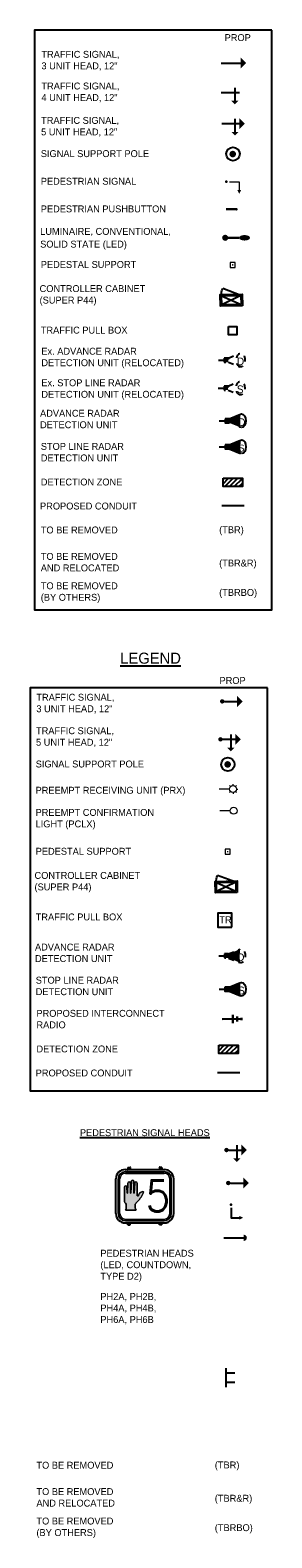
# Model space of a CAD drawing. Header units: feet. Extents: x -492 to 168807, y -198 to 321400.
# Tile 2 of 28: x 57.86 to 62.24, y -166.61 to -139.33. Entities that reach past the tile are written whole.
import ezdxf
from ezdxf.enums import TextEntityAlignment as Align

# ---------------------------------------------------------------- set-up
doc = ezdxf.new("R2010")
doc.units = ezdxf.units.FT
doc.header["$MEASUREMENT"] = 0
doc.linetypes.add('conduitpr', pattern=[0])
doc.linetypes.add('OhDOT_USTN2', pattern=[0.11, 0.069, -0.041])
for name, color, linetype in [('SG_P_Detection', 24, 'Continuous'), ('SG_P_Heads', 2, 'Continuous'), ('SG_P_Interconnect_Cable', 7, 'interconnectpr'), ('SG_P_Poles', 4, 'Continuous'), ('SG_P_PullBox', 1, 'Continuous'), ('SG_X_Detection', 24, 'OhDOT_USTN2'), ('SH_Data', 7, 'Continuous'), ('ST_Details', 4, 'Continuous'), ('T-RADAR', 1, 'Continuous'), ('TEXT-DED', 10, 'Continuous')]:
    doc.layers.add(name, color=color, linetype=linetype)
doc.layers.add('SG_P_Heads (Construction)', color=2, linetype='Continuous', lineweight=13)
doc.styles.add('Font 70-Title', font='STANDARD.shx', dxfattribs={"height": 0.2})
doc.styles.add('Slanted', font='font31.shx', dxfattribs={"height": 0.14})
doc.styles.add('Slanted-Normal', font='font31.shx', dxfattribs={"height": 0.14})
doc.styles.add('Slanted-Normal LS 0.50', font='ISO_FONTRIGHT.shx', dxfattribs={"height": 0.14})
doc.styles.get("Standard").update_dxf_attribs({"font": 'font31.shx'})
doc.linetypes.add('interconnectpr', pattern='A,1.95,-0.05,["TR",Slanted,S=1,R=0,X=0,Y=-0.06],-0.25,1.95', length=4.2)

# ---------------------------------------------------------------- blocks, each defined once
blk = doc.blocks.new('SPEDP')
at = {"layer": 'SG_P_Poles', "linetype": 'Continuous', "lineweight": 0}
h = blk.add_hatch(color=7, dxfattribs=at)
edge = h.paths.add_edge_path()
edge.add_arc((0, 0), 0.015, 0, 360)
at = {"layer": 'SG_P_Poles', "color": 7, "linetype": 'Continuous', "lineweight": 13, "flags": 128}
blk.add_lwpolyline([(-0.045, -0.045), (0.045, -0.045), (0.045, 0.045), (-0.045, 0.045), (-0.045, -0.045)], close=True, dxfattribs=at)
blk = doc.blocks.new('HAND')
at = {"color": 4, "linetype": 'Continuous', "lineweight": 0, "flags": 128}
blk.add_lwpolyline([(0.0327, -0.0008), (-0.0313, -0.0008), (-0.0313, -0.0008, 0.132671), (-0.0271, 0.0154), (-0.0271, 0.0154), (-0.0271, 0.0308), (-0.0271, 0.0308, 0.167102), (-0.032, 0.0432), (-0.032, 0.0432, -0.191036), (-0.0387, 0.0626), (-0.0387, 0.0626), (-0.0372, 0.143), (-0.0372, 0.143, -1), (-0.0227, 0.143), (-0.0227, 0.143), (-0.0215, 0.105), (-0.0215, 0.105, 1.105459), (-0.0196, 0.1047), (-0.0197, 0.1045), (-0.0167, 0.1665), (-0.0167, 0.1665, -1), (-0.0022, 0.1665), (-0.0022, 0.1665), (-0.0014, 0.105), (-0.0014, 0.105, 1.105459), (0.0005, 0.1047), (0.0004, 0.1045), (0.004, 0.1776), (0.004, 0.1776, -1), (0.0186, 0.1776), (0.0186, 0.1776), (0.0199, 0.105), (0.0199, 0.105, 1.105459), (0.0218, 0.1047), (0.0218, 0.1045), (0.0247, 0.1659), (0.0247, 0.1659, -1), (0.0392, 0.1659), (0.0392, 0.1659), (0.0402, 0.0888), (0.0402, 0.0888, 0.624418), (0.0477, 0.089), (0.0477, 0.089, -0.280315), (0.0689, 0.113, -0.24028), (0.0796, 0.1117, -0.08382), (0.0424, 0.0526, 0.10317), (0.0284, 0.0364), (0.0284, 0.0364), (0.0284, 0.0154), (0.0284, 0.0154, 0.132671), (0.0327, -0.0008), (0.0327, -0.0008)], format="xyb", close=True, dxfattribs=at)
blk = doc.blocks.new('*U1089')
at = {"layer": 'SH_Data'}
h = blk.add_hatch(color=256, dxfattribs=at)
edge = h.paths.add_edge_path()
edge.add_arc((-0.194, 0.051), 0.00278, 167.1401, 347.1404, ccw=False)
edge.add_line((-0.197, 0.051), (-0.201, 0.265))
edge.add_arc((-0.222, 0.265), 0.0214, 0, 180)
edge.add_line((-0.244, 0.265), (-0.254, 0.051))
edge.add_line((-0.254, 0.051), (-0.254, 0.051))
edge.add_arc((-0.257, 0.051), 0.00278, 351.0096, 358.6099, ccw=False)
edge.add_line((-0.254, 0.05), (-0.254, 0.05))
edge.add_line((-0.254, 0.05), (-0.254, 0.05))
edge.add_arc((-0.257, 0.051), 0.00278, 167.1401, 346.5951, ccw=False)
edge.add_line((-0.26, 0.051), (-0.262, 0.233))
edge.add_line((-0.262, 0.233), (-0.262, 0.233))
edge.add_arc((-0.283, 0.233), 0.0214, 360, 540)
edge.add_line((-0.305, 0.233), (-0.314, 0.051))
edge.add_line((-0.314, 0.051), (-0.314, 0.051))
edge.add_arc((-0.316, 0.051), 0.00278, 347.3062, 358.6099, ccw=False)
edge.add_line((-0.314, 0.05), (-0.314, 0.05))
edge.add_line((-0.314, 0.05), (-0.314, 0.05))
edge.add_arc((-0.316, 0.051), 0.00278, 167.1401, 346.8691, ccw=False)
edge.add_line((-0.319, 0.051), (-0.323, 0.164))
edge.add_line((-0.323, 0.164), (-0.323, 0.164))
edge.add_arc((-0.344, 0.164), 0.0214, 360, 540)
edge.add_line((-0.365, 0.164), (-0.37, -0.074))
edge.add_arc((-0.288, -0.077), 0.082, 177.3964, 220.6574)
edge.add_line((-0.35, -0.131), (-0.35, -0.131))
edge.add_arc((-0.396, -0.17), 0.0604, 2.7749, 40.7212, ccw=False)
edge.add_line((-0.335, -0.167), (-0.335, -0.213))
edge.add_arc((-0.43, -0.213), 0.0949, -29.7113, 0.5181, ccw=False)
edge.add_line((-0.348, -0.26), (-0.159, -0.26))
edge.add_arc((-0.077, -0.213), 0.0949, 179.4819, 209.7113, ccw=False)
edge.add_line((-0.172, -0.213), (-0.172, -0.151))
edge.add_arc((-0.037, -0.225), 0.154, 127.5194, 151.0809, ccw=False)
edge.add_arc((-0.592, 0.309), 0.618, 318.2058, 337.3712)
edge.add_arc((-0.041, 0.042), 0.0351, 56.229, 110.2726)
edge.add_arc((-0.026, -0.012), 0.0908, 107.2466, 169.8826)
edge.add_line((-0.115, 0.004), (-0.115, 0.004))
edge.add_arc((-0.126, 0.009), 0.0122, 208.0703, 335.996, ccw=False)
edge.add_line((-0.137, 0.004), (-0.14, 0.231))
edge.add_arc((-0.161, 0.231), 0.0214, 0, 180)
edge.add_line((-0.183, 0.231), (-0.191, 0.051))
edge.add_line((-0.191, 0.051), (-0.191, 0.051))
edge.add_arc((-0.194, 0.051), 0.00278, 349.4624, 358.6099, ccw=False)
edge.add_line((-0.191, 0.05), (-0.191, 0.05))
edge.add_line((-0.191, 0.05), (-0.191, 0.05))
for p, q in [((-0.524, -0.32), (-0.524, 0.309)), ((-0.478, -0.32), (-0.478, 0.309)), ((-0.355, 0.477), (-0.307, 0.477)), ((-0.352, 0.435), (0.352, 0.435)), ((-0.294, 0.49), (-0.311, 0.474)), ((-0.311, 0.474), (-0.309, 0.472)), ((-0.292, 0.488), (-0.309, 0.472)), ((-0.306, 0.515), (-0.306, 0.478)), ((-0.306, 0.515), (-0.269, 0.515)), ((-0.304, 0.477), (0.303, 0.477)), ((-0.28, 0.504), (-0.264, 0.521)), ((-0.278, 0.502), (-0.262, 0.519)), ((-0.266, 0.514), (-0.266, 0.477)), ((-0.262, 0.519), (-0.264, 0.521)), ((0.264, 0.521), (0.262, 0.519)), ((0.278, 0.502), (0.262, 0.519)), ((0.28, 0.504), (0.264, 0.521)), ((0.266, 0.514), (0.266, 0.477)), ((0.306, 0.515), (0.269, 0.515)), ((0.292, 0.488), (0.309, 0.472)), ((0.294, 0.49), (0.311, 0.474)), ((0.306, 0.515), (0.306, 0.478)), ((0.307, 0.477), (0.355, 0.477)), ((0.311, 0.474), (0.309, 0.472)), ((0.478, -0.32), (0.478, 0.309)), ((0.524, -0.32), (0.524, 0.309)), ((-0.355, -0.488), (0.355, -0.488)), ((-0.352, -0.446), (0.352, -0.446)), ((-0.306, -0.526), (-0.306, -0.488)), ((-0.306, -0.526), (-0.266, -0.526)), ((-0.266, -0.526), (-0.266, -0.488)), ((0.266, -0.526), (0.266, -0.488)), ((0.306, -0.526), (0.266, -0.526)), ((0.306, -0.526), (0.306, -0.488))]:
    blk.add_line(p, q, dxfattribs=at)
at = {"layer": 'SH_Data', "lineweight": 0}
for p, q in [((-0.451, 0.012), (-0.451, 0.309)), ((-0.352, 0.408), (0.352, 0.408)), ((0.451, 0.012), (0.451, 0.309)), ((-0.451, -0.32), (-0.451, 0.012)), ((0.451, -0.32), (0.451, 0.012)), ((-0.352, -0.419), (0.352, -0.419))]:
    blk.add_line(p, q, dxfattribs=at)
at = {"layer": 'SH_Data', "lineweight": 0, "flags": 128}
blk.add_lwpolyline([(-0.191, 0.05, -1.000003), (-0.197, 0.051), (-0.201, 0.265, 1), (-0.244, 0.265), (-0.254, 0.051), (-0.254, 0.051, -0.033175), (-0.254, 0.05), (-0.254, 0.05), (-0.254, 0.05, -0.995255), (-0.26, 0.051), (-0.262, 0.233), (-0.262, 0.233, 1), (-0.305, 0.233), (-0.314, 0.051), (-0.314, 0.051, -0.049362), (-0.314, 0.05), (-0.314, 0.05), (-0.314, 0.05, -0.997638), (-0.319, 0.051), (-0.323, 0.164), (-0.323, 0.164, 1), (-0.365, 0.164), (-0.37, -0.074, 0.191036), (-0.35, -0.131), (-0.35, -0.131, -0.167102), (-0.335, -0.167), (-0.335, -0.213, -0.132671), (-0.348, -0.26), (-0.159, -0.26, -0.132671), (-0.172, -0.213), (-0.172, -0.151, -0.10317), (-0.131, -0.103, 0.08382), (-0.021, 0.071, 0.24028), (-0.053, 0.075, 0.280315), (-0.115, 0.004), (-0.115, 0.004, -0.624418), (-0.137, 0.004), (-0.14, 0.231, 1), (-0.183, 0.231), (-0.191, 0.051), (-0.191, 0.051, -0.039935), (-0.191, 0.05), (-0.191, 0.05), (-0.191, 0.05)], format="xyb", close=True, dxfattribs=at)
at = {"layer": 'SH_Data'}
for centre in [(-0.286, 0.496), (0.286, 0.496)]:
    blk.add_circle(centre, 0.0102, dxfattribs=at)
for centre, radius, start, end in [((-0.355, 0.309), 0.168, 90, 180), ((-0.352, 0.309), 0.126, 90, 180), ((0.352, 0.309), 0.126, 360, 90), ((0.355, 0.309), 0.168, 360, 90), ((-0.355, -0.32), 0.168, 180, 270), ((-0.352, -0.32), 0.126, 180, 270), ((0.352, -0.32), 0.126, 270, 360), ((0.355, -0.32), 0.168, 270, 360)]:
    blk.add_arc(centre, radius, start, end, dxfattribs=at)
at = {"layer": 'SH_Data', "lineweight": 0}
for centre, start, end in [((-0.352, 0.309), 90, 180), ((0.352, 0.309), 360, 90), ((-0.352, -0.32), 180, 270), ((0.352, -0.32), 270, 360)]:
    blk.add_arc(centre, 0.0989, start, end, dxfattribs=at)
at = {"layer": 'SH_Data', "color": 4, "linetype": 'Continuous', "lineweight": 0, "ltscale": 0.075, "xscale": 2.947582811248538, "yscale": 2.947582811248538, "zscale": 5.895165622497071, "rotation": 359.9999999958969}
blk.add_blockref('HAND', (-0.256, -0.258), dxfattribs=at)
at = {"layer": 'SH_Data', "style": 'Font 70-Title'}
blk.add_text('5', height=0.562, dxfattribs=at).set_placement((0.017, 0.281), align=Align.TOP_LEFT)
blk = doc.blocks.new('SHSWP')
at = {"layer": 'ST_Details'}
h = blk.add_hatch(color=1, dxfattribs=at)
edge = h.paths.add_edge_path()
edge.add_arc((0, 0), 0.04, 0, 360)
at = {"layer": 'ST_Details', "color": 1}
blk.add_line((0.04, 0), (0.27, 0), dxfattribs=at)
at = {"layer": 'ST_Details', "color": 1, "extrusion": (0, 0, -1)}
blk.add_solid([(-0.27, 0.1), (-0.37, 0), (-0.27, -0.1)], dxfattribs=at)
blk = doc.blocks.new('SHSW5P')
at = {"layer": 'ST_Details'}
h = blk.add_hatch(color=1, dxfattribs=at)
edge = h.paths.add_edge_path()
edge.add_arc((0, 0), 0.04, 0, 360)
at = {"layer": 'ST_Details', "color": 1}
for p, q in [((0.04, 0), (0.27, 0)), ((0.189, 0.086), (0.189, -0.149))]:
    blk.add_line(p, q, dxfattribs=at)
at = {"layer": 'ST_Details', "color": 1, "extrusion": (0, 0, -1)}
for points in [[(-0.27, 0.1), (-0.37, 0), (-0.27, -0.1)], [(-0.255, -0.149), (-0.188, -0.216), (-0.121, -0.149)]]:
    blk.add_solid(points, dxfattribs=at)
blk = doc.blocks.new('PEDPBP')
at = {"layer": 'ST_Details'}
blk.add_hatch(color=1, dxfattribs=at).paths.add_polyline_path([(0.18, 0.028), (0.18, -0.028, 0.999997)])
at = {"layer": 'ST_Details', "color": 1}
blk.add_line((0, 0), (0.18, 0), dxfattribs=at)
blk = doc.blocks.new('PED1P')
at = {"layer": 'SG_P_Heads (Construction)', "color": 2, "linetype": 'Continuous', "lineweight": 30}
blk.add_point((0, 0), dxfattribs=at)
at = {"layer": 'ST_Details', "color": 1, "flags": 128}
blk.add_lwpolyline([(0.06, 0), (0.235, 0), (0.235, -0.15)], dxfattribs=at)
at = {"layer": 'ST_Details', "color": 1, "extrusion": (0, 0, -1)}
blk.add_solid([(-0.27, -0.15), (-0.2, -0.15), (-0.235, -0.22)], dxfattribs=at)
blk = doc.blocks.new('SG_DET_SB_RADARP')
at = {"layer": 'SG_P_Detection'}
h = blk.add_hatch(color=256, dxfattribs=at)
edge = h.paths.add_edge_path()
edge.add_line((0.243, 0.12), (0.037, 0.037))
edge.add_line((0.037, 0.037), (0.037, -0.038))
edge.add_line((0.037, -0.038), (0.243, -0.12))
edge.add_ellipse((0.262, 0), major_axis=(0, -0.124), ratio=0.621318, start_angle=194.0157, end_angle=345.9652, ccw=False)
for p, q in [((-0.144, 0), (-0.038, 0)), ((0.037, 0.037), (0.243, 0.12)), ((0.037, -0.038), (0.243, -0.12))]:
    blk.add_line(p, q, dxfattribs=at)
at = {"layer": 'SG_P_Detection', "flags": 128}
blk.add_lwpolyline([(-0.038, 0.037), (-0.038, -0.038), (0.037, -0.038), (0.037, 0.037), (-0.038, 0.037)], close=True, dxfattribs=at)
at = {"layer": 'SG_P_Detection'}
blk.add_ellipse((0.262, 0), major_axis=(0, -0.124), ratio=0.621318, dxfattribs=at)
at = {"layer": 'SG_P_Detection', "extrusion": (0, 0, -1)}
blk.add_solid([(0.037, 0.037), (0.037, -0.038), (-0.038, 0.037), (-0.038, -0.038)], dxfattribs=at)
at = {"layer": 'SG_P_Detection', "insert": (0.257, -0.023), "char_height": 0.14, "attachment_point": 5, "line_spacing_factor": 0.6, "style": 'Slanted-Normal LS 0.50'}
blk.add_mtext('\\FISO_FONTLEFT;S', dxfattribs=at)
blk = doc.blocks.new('ADVANCED DETECTION')
at = {"layer": 'SG_X_Detection'}
h = blk.add_hatch(color=256, dxfattribs=at)
edge = h.paths.add_edge_path()
edge.add_line((2.03, 4.42), (1.12, 1.92))
edge.add_line((1.12, 1.92), (1.79, 1.31))
edge.add_line((1.79, 1.31), (4.18, 2.48))
edge.add_ellipse((3.26, 3.62), major_axis=(1.11, -1), ratio=0.621318, start_angle=194.0157, end_angle=345.9652, ccw=False)
for p, q in [((1.12, 1.92), (2.03, 4.42)), ((0, 0), (0.85, 0.95)), ((1.79, 1.31), (4.18, 2.48))]:
    blk.add_line(p, q, dxfattribs=at)
at = {"layer": 'SG_X_Detection', "flags": 128}
blk.add_lwpolyline([(0.52, 1.25), (1.19, 0.65), (1.79, 1.31), (1.12, 1.92), (0.52, 1.25)], close=True, dxfattribs=at)
at = {"layer": 'SG_X_Detection'}
blk.add_ellipse((3.26, 3.62), major_axis=(1.11, -1), ratio=0.621318, dxfattribs=at)
at = {"layer": 'SG_X_Detection', "extrusion": (0, 0, -1)}
blk.add_solid([(-0.52, 1.25), (-1.19, 0.65), (-1.12, 1.92), (-1.79, 1.31)], dxfattribs=at)
at = {"layer": 'SG_X_Detection', "insert": (3.42, 3.38), "char_height": 1.68, "attachment_point": 5, "rotation": 48.0285, "line_spacing_factor": 0.6, "style": 'Slanted-Normal LS 0.50'}
blk.add_mtext('{\\Fiso_fontleft|c0;D}', dxfattribs=at)
blk = doc.blocks.new('TPB_18 IN')
at = {"layer": 'SG_P_PullBox'}
blk.add_lwpolyline([(1.25, -1.25), (1.25, 1.25), (-1.25, 1.25), (-1.25, -1.25)], close=True, dxfattribs=at)
at = {"layer": 'SG_P_PullBox', "insert": (-1.01, 0.68), "char_height": 1.25, "attachment_point": 1}
blk.add_mtext_dynamic_manual_height_columns('TR', width=2.5032, gutter_width=12.5, heights=[0], dxfattribs=at)
blk = doc.blocks.new('*U1093')
at = {"layer": 'SG_P_Heads (Construction)', "flags": 128}
for points in [[(1.5, 0.01), (0, 0)], [(1.64, 0.36), (1.5, 0.5)], [(2, 0.51), (2, 0.71)], [(2.35, 0.36), (2.49, 0.51)], [(2.5, 0.01), (2.7, 0.01)], [(1.65, -0.35), (1.51, -0.49)], [(2, -0.49), (2, -0.69)], [(2.36, -0.34), (2.5, -0.48)]]:
    blk.add_lwpolyline(points, dxfattribs=at)
at = {"layer": 'SG_P_Heads (Construction)'}
blk.add_circle((2, 0.01), 0.5, dxfattribs=at)
blk = doc.blocks.new('SG_SSRADIO_P')
at = {"layer": 'SG_P_Interconnect_Cable', "linetype": 'Continuous', "lineweight": 30}
for p, q in [((0, 0), (0.35, 0)), ((0.19, -0.075), (0.19, 0.075)), ((0.27, -0.045), (0.27, 0.045)), ((0.35, 0.02), (0.35, -0.02))]:
    blk.add_line(p, q, dxfattribs=at)

msp = doc.modelspace()

# ---------------------------------------------------------------- hatches: boundary and pattern name
at = {"layer": 'SG_P_Detection', "linetype": 'Continuous', "lineweight": 0}
msp.add_hatch(color=2, dxfattribs=at).paths.add_polyline_path([(61.59017, -142.54562), (61.59017, -142.60162, 0.99999663)])
at = {"layer": 'SG_P_Detection', "linetype": 'Continuous', "lineweight": 30}
h = msp.add_hatch(color=2, dxfattribs=at)
edge = h.paths.add_edge_path()
edge.add_arc((61.39129, -143.08896), 0.055, 0, 360)
h = msp.add_hatch(color=2, dxfattribs=at)
edge = h.paths.add_edge_path()
edge.add_ellipse((61.74129, -143.08896), major_axis=(0.1, 0), ratio=0.5, start_angle=0, end_angle=360)
at = {"layer": 'T-RADAR'}
h = msp.add_hatch(color=256, dxfattribs=at)
edge = h.paths.add_edge_path()
edge.add_line((61.66941, -146.2801), (61.46355, -146.36269))
edge.add_line((61.46355, -146.36269), (61.46355, -146.43769))
edge.add_line((61.46355, -146.43769), (61.66927, -146.52057))
edge.add_ellipse((61.688, -146.40035), major_axis=(-0.00006, -0.12393), ratio=0.62131844, start_angle=194.015698, end_angle=345.965162, ccw=False)
at = {"layer": 'TEXT-DED'}
h = msp.add_hatch(color=256, dxfattribs=at)
edge = h.paths.add_edge_path()
edge.add_arc((61.52767, -141.57362), 0.06, 0, 360)
h = msp.add_hatch(color=256, dxfattribs=at)
edge = h.paths.add_edge_path()
edge.add_line((61.67154, -146.75083), (61.46569, -146.83343))
edge.add_line((61.46569, -146.83343), (61.46569, -146.90843))
edge.add_line((61.46569, -146.90843), (61.67141, -146.9913))
edge.add_ellipse((61.69014, -146.87108), major_axis=(-0.00006, -0.12393), ratio=0.62131844, start_angle=194.015698, end_angle=345.965162, ccw=False)
h = msp.add_hatch(dxfattribs=at)
h.set_pattern_fill('HATCH', color=256, style=0, pattern_type=2)
h.set_pattern_definition([(45, (61.61896, -147.442987), (-0.042426, 0.042426), [])])
h.paths.add_polyline_path([(61.35267, -147.44058), (61.70267, -147.44058), (61.70267, -147.59058), (61.35267, -147.59058)])
h = msp.add_hatch(color=256, dxfattribs=at)
edge = h.paths.add_edge_path()
edge.add_arc((61.43574, -152.61798), 0.06, 0, 360)
h = msp.add_hatch(dxfattribs=at)
h.set_pattern_fill('HATCH', color=256, style=0, pattern_type=2)
h.set_pattern_definition([(45, (61.540166, -157.70175), (-0.042426, 0.042426), [])])
h.paths.add_polyline_path([(61.27388, -157.69934), (61.62388, -157.69934), (61.62388, -157.84934), (61.27388, -157.84934)])

# ---------------------------------------------------------------- linework, layer by layer
at = {"layer": 'SG_P_Detection', "color": 2, "linetype": 'Continuous', "lineweight": 30}
for p, q in [((61.41017, -142.57362), (61.59017, -142.57362)), ((61.39132, -143.08897), (61.64132, -143.08897))]:
    msp.add_line(p, q, dxfattribs=at)
at = {"layer": 'SG_P_Heads', "color": 2, "linetype": 'Continuous', "lineweight": 13, "flags": 128}
msp.add_lwpolyline([(61.47017, -142.07362), (61.64517, -142.07362), (61.64517, -142.22362)], dxfattribs=at)
at = {"layer": 'SG_P_Heads', "color": 2, "linetype": 'Continuous', "lineweight": 0, "extrusion": (0, 0, -1)}
msp.add_solid([(-61.68017, -142.22362), (-61.61017, -142.22362), (-61.64517, -142.29362)], dxfattribs=at)
at = {"layer": 'SG_P_Heads (Construction)', "flags": 128}
msp.add_lwpolyline([(61.48216, -153.45564), (61.29466, -153.4565)], dxfattribs=at)
at = {"layer": 'SG_P_Heads (Construction)'}
msp.add_circle((61.54466, -153.45535), 0.0625, dxfattribs=at)
at = {"layer": 'SG_P_Heads (Construction)', "color": 2, "linetype": 'Continuous', "lineweight": 30}
msp.add_point((61.41017, -142.07362), dxfattribs=at)
at = {"layer": 'SG_P_Poles', "flags": 128}
for points in [[(61.32505, -144.13819, -0.17609904), (61.34676, -144.00924)], [(61.23312, -154.75629, -0.17609904), (61.25482, -154.62735)]]:
    msp.add_lwpolyline(points, format="xyb", dxfattribs=at)
for points in [[(61.67495, -144.13079), (61.34676, -144.00924)], [(61.32505, -144.13819), (61.67843, -144.29513)], [(61.67495, -144.13079), (61.32852, -144.30253)], [(61.58302, -154.7489), (61.25482, -154.62735)], [(61.23312, -154.75629), (61.58649, -154.91324)], [(61.58302, -154.7489), (61.23659, -154.92063)]]:
    msp.add_lwpolyline(points, dxfattribs=at)
for points in [[(61.70183, -144.31757), (61.30609, -144.32593), (61.30164, -144.11575), (61.69739, -144.10738)], [(61.67843, -144.29513), (61.32852, -144.30253), (61.32505, -144.13819), (61.67495, -144.13079)], [(61.6099, -154.93567), (61.21415, -154.94404), (61.20971, -154.73385), (61.60546, -154.72549)], [(61.58649, -154.91324), (61.23659, -154.92063), (61.23312, -154.75629), (61.58302, -154.7489)]]:
    msp.add_lwpolyline(points, close=True, dxfattribs=at)
at = {"layer": 'SG_X_Detection'}
for p, q in [((61.26924, -145.30239), (61.37493, -145.30239)), ((61.44966, -145.26502), (61.65477, -145.18273)), ((61.44966, -145.33975), (61.65464, -145.42233)), ((61.26469, -145.80805), (61.37037, -145.80805)), ((61.4451, -145.77068), (61.65022, -145.68838)), ((61.4451, -145.84541), (61.65008, -145.92799))]:
    msp.add_line(p, q, dxfattribs=at)
at = {"layer": 'SG_X_Detection', "flags": 128}
for points in [[(61.37493, -145.26502), (61.37493, -145.33975), (61.44966, -145.33975), (61.44966, -145.26502), (61.37493, -145.26502)], [(61.37037, -145.77068), (61.37037, -145.84541), (61.4451, -145.84541), (61.4451, -145.77068), (61.37037, -145.77068)]]:
    msp.add_lwpolyline(points, close=True, dxfattribs=at)
at = {"layer": 'SG_X_Detection'}
for centre in [(61.6733, -145.30254), (61.66874, -145.8082)]:
    msp.add_ellipse(centre, major_axis=(-0.00006, -0.12348), ratio=0.62131844, dxfattribs=at)
at = {"layer": 'SG_X_Detection', "extrusion": (0, 0, -1)}
for points in [[(-61.37493, -145.26502), (-61.37493, -145.33975), (-61.44966, -145.26502), (-61.44966, -145.33975)], [(-61.37037, -145.77068), (-61.37037, -145.84541), (-61.4451, -145.77068), (-61.4451, -145.84541)]]:
    msp.add_solid(points, dxfattribs=at)
at = {"layer": 'SH_Data', "flags": 128}
for points in [[(62.23628, -139.33166), (57.93931, -139.33166), (57.93931, -149.81847), (62.23628, -149.81847)], [(62.15749, -151.23149), (57.86051, -151.23149), (57.86051, -158.52708), (62.15749, -158.52708)]]:
    msp.add_lwpolyline(points, close=True, dxfattribs=at)
at = {"layer": 'ST_Details', "color": 1, "flags": 128}
for points in [[(61.40093, -163.54307), (61.40093, -163.88491)], [(61.40093, -163.62899), (61.56848, -163.62899)], [(61.40093, -163.79899), (61.56848, -163.79899)]]:
    msp.add_lwpolyline(points, dxfattribs=at)
at = {"layer": 'T-RADAR'}
for p, q in [((61.28249, -146.40019), (61.38855, -146.40019)), ((61.46355, -146.36269), (61.66941, -146.2801))]:
    msp.add_line(p, q, dxfattribs=at)
at = {"layer": 'T-RADAR', "flags": 128}
msp.add_lwpolyline([(61.38855, -146.36269), (61.38855, -146.43769), (61.46355, -146.43769), (61.46355, -146.36269), (61.38855, -146.36269)], close=True, dxfattribs=at)
at = {"layer": 'T-RADAR'}
msp.add_ellipse((61.688, -146.40035), major_axis=(-0.00006, -0.12393), ratio=0.62131844, dxfattribs=at)
at = {"layer": 'T-RADAR', "extrusion": (0, 0, -1)}
msp.add_solid([(-61.38855, -146.36269), (-61.38855, -146.43769), (-61.46355, -146.36269), (-61.46355, -146.43769)], dxfattribs=at)
at = {"layer": 'TEXT-DED'}
for p, q in [((61.32067, -139.92859), (61.6711, -139.92859)), ((61.32112, -140.45866), (61.64923, -140.45866)), ((61.56848, -140.37283), (61.56848, -140.60783)), ((61.32926, -141.02289), (61.64923, -141.02289)), ((61.56848, -140.93706), (61.56848, -141.17206)), ((61.46569, -146.83343), (61.67154, -146.75083)), ((61.28462, -146.87093), (61.39069, -146.87093)), ((61.46569, -146.90843), (61.67141, -146.9913))]:
    msp.add_line(p, q, dxfattribs=at)
at = {"layer": 'TEXT-DED', "flags": 128}
for points in [[(61.45267, -144.69256), (61.60267, -144.69256), (61.60267, -144.84256), (61.45267, -144.84256), (61.45267, -144.69256)], [(61.39069, -146.83343), (61.39069, -146.90843), (61.46569, -146.90843), (61.46569, -146.83343), (61.39069, -146.83343)], [(61.35267, -147.44058), (61.70267, -147.44058), (61.70267, -147.59058), (61.35267, -147.59058), (61.35267, -147.44058)], [(61.27388, -157.69934), (61.62388, -157.69934), (61.62388, -157.84934), (61.27388, -157.84934), (61.27388, -157.69934)]]:
    msp.add_lwpolyline(points, close=True, dxfattribs=at)
at = {"layer": 'TEXT-DED', "color": 3, "linetype": 'conduitpr', "true_color": 0x00ff00, "const_width": 0.04, "flags": 128}
for points in [[(61.32784, -147.93619), (61.73723, -147.93619)], [(61.24905, -158.19496), (61.65844, -158.19496)]]:
    msp.add_lwpolyline(points, dxfattribs=at)
at = {"layer": 'TEXT-DED'}
for centre in [(61.53282, -141.57237), (61.44089, -152.61673)]:
    msp.add_circle(centre, 0.12143, dxfattribs=at)
msp.add_ellipse((61.69014, -146.87108), major_axis=(-0.00006, -0.12393), ratio=0.62131844, dxfattribs=at)
at = {"layer": 'TEXT-DED', "extrusion": (0, 0, -1)}
for points in [[(-61.67093, -139.82867), (-61.77093, -139.92867), (-61.67093, -140.02867)], [(-61.63406, -140.6075), (-61.5674, -140.67416), (-61.50073, -140.6075)], [(-61.64873, -140.92256), (-61.74873, -141.02256), (-61.64873, -141.12256)], [(-61.63406, -141.17173), (-61.5674, -141.23839), (-61.50073, -141.17173)], [(-61.39069, -146.83343), (-61.39069, -146.90843), (-61.46569, -146.83343), (-61.46569, -146.90843)]]:
    msp.add_solid(points, dxfattribs=at)

# ---------------------------------------------------------------- block references
at = {"layer": 'SG_P_Detection', "xscale": 0.08309640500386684, "yscale": 0.08309640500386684, "zscale": 0.08309640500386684, "rotation": 311.9715161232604}
msp.add_blockref('ADVANCED DETECTION', (61.2734, -156.08342), dxfattribs=at)
at = {"layer": 'SG_P_Detection'}
msp.add_blockref('SG_DET_SB_RADARP', (61.42505, -156.68605), dxfattribs=at)
at = {"layer": 'SG_P_Heads', "color": 2, "linetype": 'Continuous', "lineweight": 0}
for p in [(61.33761, -151.47735), (61.44696, -160.19264)]:
    msp.add_blockref('SHSWP', p, dxfattribs=at)
at = {"layer": 'SG_P_Heads', "color": 2, "linetype": 'Continuous', "lineweight": 13}
for p in [(61.30594, -152.1642), (61.41529, -159.59595)]:
    msp.add_blockref('SHSW5P', p, dxfattribs=at)
at = {"layer": 'SG_P_Heads', "color": 2, "linetype": 'Continuous', "lineweight": 30, "extrusion": (0, 0, -1), "rotation": 270}
msp.add_blockref('PED1P', (-61.49673, -160.58472), dxfattribs=at)
at = {"layer": 'SG_P_Heads', "color": 2, "linetype": 'Continuous', "lineweight": 30, "xscale": 2, "yscale": 2, "zscale": 2}
msp.add_blockref('PEDPBP', (61.36807, -161.18477), dxfattribs=at)
at = {"layer": 'SG_P_Heads (Construction)', "xscale": 0.125, "yscale": 0.125, "zscale": 0.125}
msp.add_blockref('*U1093', (61.28299, -153.06464), dxfattribs=at)
at = {"layer": 'SG_P_Interconnect_Cable', "linetype": 'Continuous', "lineweight": 30, "zscale": 17.99999999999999, "rotation": 0.3170877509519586}
msp.add_blockref('SG_SSRADIO_P', (61.33873, -157.22556), dxfattribs=at)
at = {"layer": 'SG_P_PullBox', "xscale": 0.1, "yscale": 0.1, "zscale": 0.1}
msp.add_blockref('TPB_18 IN', (61.3859, -155.43583), dxfattribs=at)
at = {"layer": 'SH_Data'}
msp.add_blockref('*U1089', (59.93652, -160.42589), dxfattribs=at)
at = {"layer": 'TEXT-DED'}
for p in [(61.52767, -143.57936), (61.43574, -154.19746)]:
    msp.add_blockref('SPEDP', p, dxfattribs=at)

# ---------------------------------------------------------------- texts
at = {"layer": 'SG_X_Detection', "insert": (61.6679, -145.32579), "char_height": 0.1394958, "attachment_point": 5, "rotation": 360, "line_spacing_factor": 0.6, "style": 'Slanted-Normal LS 0.50'}
msp.add_mtext('{\\Fiso_fontleft|c0;D}', dxfattribs=at)
at = {"layer": 'SG_X_Detection', "insert": (61.66334, -145.83145), "char_height": 0.1394958, "attachment_point": 5, "line_spacing_factor": 0.6, "style": 'Slanted-Normal LS 0.50'}
msp.add_mtext('\\FISO_FONTLEFT;S', dxfattribs=at)
at = {"layer": 'T-RADAR', "insert": (61.69022, -146.42491), "char_height": 0.14, "attachment_point": 5, "line_spacing_factor": 0.6, "style": 'Slanted-Normal LS 0.50'}
msp.add_mtext('{\\Fiso_fontleft|c0;D}', dxfattribs=at)
at = {"layer": 'TEXT-DED', "style": 'Slanted-Normal'}
for s, height, p in [('PROP', 0.125, (61.38101, -139.40368)), ('SIGNAL SUPPORT POLE', 0.125, (58.05333, -141.50362)), ('PEDESTRIAN SIGNAL', 0.125, (58.05333, -142.00362)), ('PEDESTRIAN PUSHBUTTON', 0.125, (58.05333, -142.50362)), ('LUMINAIRE, CONVENTIONAL,', 0.125, (58.04195, -142.91039)), ('SOLID STATE (LED)', 0.125, (58.04195, -143.1411)), ('PEDESTAL SUPPORT', 0.125, (58.05333, -143.50936)), ('TRAFFIC PULL BOX ', 0.125, (58.05333, -144.69756)), ('%%uLEGEND%%U', 0.2, (59.49079, -150.59556)), ('PROP', 0.125, (61.28907, -151.03725)), ('SIGNAL SUPPORT POLE', 0.125, (57.96139, -152.54798)), ('PEDESTAL SUPPORT', 0.125, (57.96139, -154.12746)), ('TRAFFIC PULL BOX ', 0.125, (57.96139, -155.31567))]:
    msp.add_text(s, height=height, dxfattribs=at).set_placement(p, align=Align.TOP_LEFT)
at = {"layer": 'TEXT-DED', "char_height": 0.125, "style": 'Slanted-Normal'}
for s, insert, width, attachment_point in [('TRAFFIC SIGNAL,\\P3 UNIT HEAD, 12"', (58.06489, -139.7067), 4.4138422, 1), ('TRAFFIC SIGNAL,\\P4 UNIT HEAD, 12"', (58.06489, -140.27987), 4.4138422, 1), ('TRAFFIC SIGNAL,\\P5 UNIT HEAD, 12"', (58.05906, -140.90187), 4.4138422, 1), ('CONTROLLER CABINET \\P(SUPER P44)', (58.03147, -143.94584), 4.4138422, 1), ('Ex. ADVANCE RADAR\\PDETECTION UNIT (RELOCATED)', (58.06348, -145.0786), 4.4138422, 1), ('Ex. STOP LINE RADAR\\PDETECTION UNIT (RELOCATED)', (58.06348, -145.64994), 4.4138422, 1), ('ADVANCE RADAR\\PDETECTION UNIT', (58.04018, -146.20135), 4.4138422, 1), ('STOP LINE RADAR\\PDETECTION UNIT', (58.05333, -146.80093), 4.4138422, 1), ('\\pt1.26;DETECTION ZONE', (58.05333, -147.44558), 4.4138422, 1), ('PROPOSED CONDUIT', (58.03975, -147.88027), 4.4138422, 1), ('\\pxt10.08;TO BE REMOVED', (58.05333, -148.31338), 4.4138422, 1), ('\\pxt10.08;(TBR)', (61.28244, -148.30882), 4.4138422, 1), ('\\pxt10.08;TO BE REMOVED \\PAND RELOCATED', (58.05333, -148.79135), 4.4138422, 1), ('\\pxt10.08;(TBR&R)', (61.28244, -148.91179), 4.4138422, 1), ('\\pxt10.08;TO BE REMOVED \\P(BY OTHERS)', (58.05333, -149.32355), 4.4138422, 1), ('\\pxt10.08;(TBRBO)', (61.28244, -149.44399), 4.4138422, 1), ('TRAFFIC SIGNAL,\\P3 UNIT HEAD, 12"', (57.97296, -151.34026), 4.4138422, 1), ('TRAFFIC SIGNAL,\\P5 UNIT HEAD, 12"', (57.96712, -151.94623), 4.4138422, 1), ('\\pxt10.08;PREEMPT RECEIVING UNIT (PRX)', (57.9588, -153.02313), 3.2613797, 1), ('\\pxt10.08;PREEMPT CONFIRMATION\\PLIGHT (PCLX)', (57.9588, -153.42383), 2.7711859, 1), ('CONTROLLER CABINET \\P(SUPER P44)', (57.93954, -154.56394), 4.4138422, 1), ('ADVANCE RADAR\\PDETECTION UNIT', (57.94825, -155.86053), 4.4138422, 1), ('STOP LINE RADAR\\PDETECTION UNIT', (57.96139, -156.46011), 4.4138422, 1), ('PROPOSED INTERCONNECT \\PRADIO', (57.97453, -157.05969), 4.4138422, 1), ('\\pt1.26;DETECTION ZONE', (57.97453, -157.70434), 4.4138422, 1), ('PROPOSED CONDUIT', (57.96096, -158.13903), 4.4138422, 1), ('\\pxqc;{\\LPEDESTRIAN SIGNAL HEADS}', (59.93649, -159.21905), 2.5509443, 2), ('PEDESTRIAN HEADS\\P(LED, COUNTDOWN, \\PTYPE D2)', (59.13192, -161.40041), 8.7750216, 1), ('PH2A, PH2B, \\PPH4A, PH4B,\\PPH6A, PH6B', (59.13192, -162.18361), 8.7750216, 1), ('\\pxt10.08;TO BE REMOVED', (57.97453, -165.2363), 4.4138422, 1), ('\\pxt10.08;(TBR)', (61.20365, -165.23174), 4.4138422, 1), ('\\pxt10.08;TO BE REMOVED \\PAND RELOCATED', (57.97453, -165.71427), 4.4138422, 1), ('\\pxt10.08;(TBR&R)', (61.20365, -165.83471), 4.4138422, 1), ('\\pxt10.08;TO BE REMOVED \\P(BY OTHERS)', (57.97453, -166.24647), 4.4138422, 1), ('\\pxt10.08;(TBRBO)', (61.20365, -166.36691), 4.4138422, 1)]:
    msp.add_mtext(s, dxfattribs=dict(at, insert=insert, width=width, attachment_point=attachment_point))
at = {"layer": 'TEXT-DED', "insert": (61.68472, -146.89441), "char_height": 0.125, "attachment_point": 5, "line_spacing_factor": 0.6, "style": 'Slanted-Normal LS 0.50'}
msp.add_mtext('\\FISO_FONTLEFT;S', dxfattribs=at)

doc.saveas('drawing.dxf')
